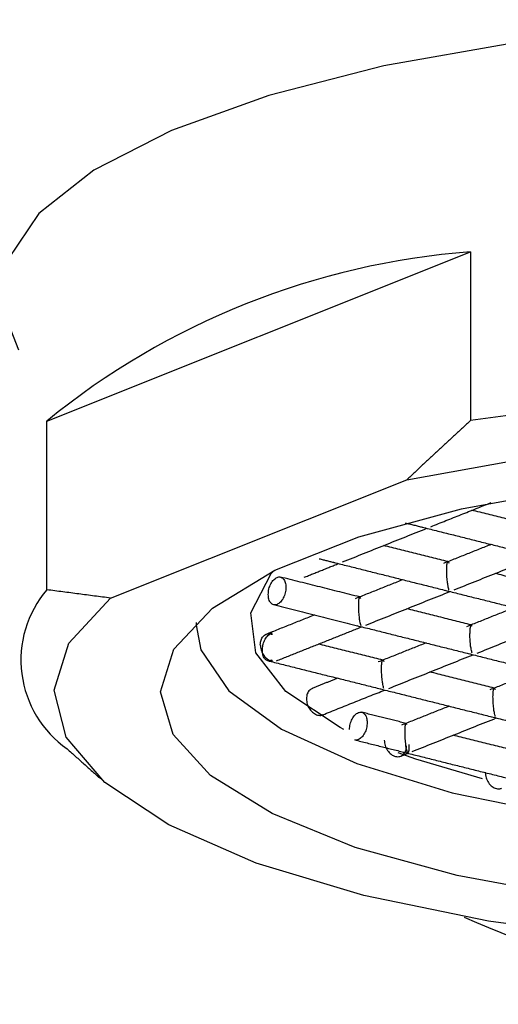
# Model space of a CAD drawing. Header units: millimetres. Extents: x 4014.09 to 4014.135, y 1979.738 to 1979.891.
# Tile 2 of 6: x 4014.1 to 4014.107, y 1979.799 to 1979.813. Entities that reach past the tile are written whole.
import ezdxf

# ---------------------------------------------------------------- set-up
doc = ezdxf.new("R2010")
doc.units = ezdxf.units.MM
doc.layers.add('SANINDUSA', color=3, linetype='Continuous')

msp = doc.modelspace()

# ---------------------------------------------------------------- linework, layer by layer
at = {"layer": 'SANINDUSA'}
for p, q in [((4014.100643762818, 1979.80707293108), (4014.10659999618, 1979.80945039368)), ((4014.10659999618, 1979.80945039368), (4014.10659999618, 1979.807078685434)), ((4014.100643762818, 1979.804701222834), (4014.100643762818, 1979.80707293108)), ((4014.101539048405, 1979.804584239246), (4014.105704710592, 1979.806246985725))]:
    msp.add_line(p, q, dxfattribs=at)
at = {"layer": 'SANINDUSA', "flags": 128}
for points in [[(4014.124243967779, 1979.808074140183), (4014.124482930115, 1979.808688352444), (4014.124394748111, 1979.809344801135), (4014.12395701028, 1979.809987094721), (4014.123182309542, 1979.810596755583), (4014.122092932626, 1979.81115624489), (4014.120720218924, 1979.811649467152), (4014.119103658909, 1979.812062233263), (4014.11728975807, 1979.812382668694), (4014.115330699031, 1979.8126015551), (4014.113282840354, 1979.812712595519), (4014.111205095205, 1979.812712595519), (4014.109157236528, 1979.8126015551), (4014.107198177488, 1979.812382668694), (4014.105384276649, 1979.812062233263), (4014.103767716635, 1979.811649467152), (4014.102395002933, 1979.81115624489), (4014.101305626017, 1979.810596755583), (4014.100530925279, 1979.809987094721), (4014.100093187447, 1979.809344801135), (4014.100005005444, 1979.808688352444), (4014.10024396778, 1979.808074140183)], [(4014.123844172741, 1979.802758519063), (4014.124205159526, 1979.803424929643), (4014.124186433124, 1979.804101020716), (4014.123788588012, 1979.804765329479), (4014.123024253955, 1979.805396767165), (4014.121917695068, 1979.805975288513), (4014.120504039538, 1979.806482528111), (4014.11882816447, 1979.806902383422), (4014.11694327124, 1979.807221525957), (4014.114909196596, 1979.807429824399), (4014.112790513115, 1979.807520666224), (4014.110654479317, 1979.807491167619), (4014.108568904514, 1979.80734226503), (4014.10659999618, 1979.807078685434)], [(4014.105704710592, 1979.806246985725), (4014.107526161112, 1979.80657203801), (4014.109503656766, 1979.806787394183), (4014.111571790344, 1979.806885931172), (4014.113662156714, 1979.806864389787), (4014.11570561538, 1979.806723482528), (4014.117634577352, 1979.806467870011), (4014.119385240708, 1979.806106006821), (4014.120899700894, 1979.805649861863), (4014.122127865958, 1979.805114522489), (4014.123029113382, 1979.804517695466), (4014.123573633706, 1979.803879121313), (4014.123743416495, 1979.803219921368), (4014.12353284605, 1979.802561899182), (4014.122948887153, 1979.801926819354)], [(4014.10805715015, 1979.800383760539), (4014.106414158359, 1979.800686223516), (4014.104981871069, 1979.801081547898), (4014.103812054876, 1979.801555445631), (4014.102946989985, 1979.802090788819), (4014.102417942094, 1979.802668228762), (4014.102244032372, 1979.803266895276), (4014.102431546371, 1979.803865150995), (4014.102973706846, 1979.804441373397), (4014.103850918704, 1979.804974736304), (4014.105031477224, 1979.80544596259), (4014.106472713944, 1979.80583802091), (4014.108122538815, 1979.806136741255)], [(4014.104821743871, 1979.802738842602), (4014.104766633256, 1979.802767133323), (4014.104004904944, 1979.803272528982), (4014.103580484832, 1979.803816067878), (4014.103510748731, 1979.804375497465), (4014.103798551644, 1979.804927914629), (4014.1038313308, 1979.80496513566)], [(4014.118783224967, 1979.800264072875), (4014.116961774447, 1979.79993902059), (4014.114984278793, 1979.799723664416), (4014.112916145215, 1979.799625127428), (4014.110825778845, 1979.799646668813), (4014.108782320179, 1979.799787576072), (4014.106853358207, 1979.800043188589), (4014.10510269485, 1979.800405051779), (4014.103588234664, 1979.800861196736), (4014.1023600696, 1979.80139653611), (4014.101458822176, 1979.801993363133), (4014.100914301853, 1979.802631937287), (4014.100744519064, 1979.803291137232), (4014.100955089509, 1979.803949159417), (4014.101539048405, 1979.804584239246)], [(4014.10274396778, 1979.804204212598), (4014.102807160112, 1979.803858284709), (4014.103201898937, 1979.803282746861), (4014.103944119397, 1979.802742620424), (4014.105005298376, 1979.802258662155), (4014.10634465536, 1979.801849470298), (4014.107910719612, 1979.801530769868), (4014.109643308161, 1979.801314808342), (4014.111475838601, 1979.801209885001), (4014.113337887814, 1979.801220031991), (4014.115157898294, 1979.801344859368), (4014.116865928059, 1979.801579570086), (4014.118396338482, 1979.801915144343), (4014.119690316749, 1979.80233868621), (4014.120698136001, 1979.80283391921), (4014.121381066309, 1979.803381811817), (4014.121712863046, 1979.803961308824), (4014.121743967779, 1979.804204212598)], [(4014.106771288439, 1979.802045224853), (4014.105834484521, 1979.802320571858), (4014.10558242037, 1979.802410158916)]]:
    msp.add_lwpolyline(points, dxfattribs=at)
at = {"layer": 'SANINDUSA'}
for centre, radius, start, end in [((4014.107409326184, 1979.798773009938), 0.01070801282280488, 94.33464714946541, 129.1847111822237), ((4014.101800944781, 1979.803712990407), 0.001521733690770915, 139.5027009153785, 235.0985378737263), ((4014.112243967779, 1979.812876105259), 0.01400000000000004, 245.8389500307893, 294.1610499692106)]:
    msp.add_arc(centre, radius, start, end, dxfattribs=at)
for points, degree in [([(4014.10659999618, 1979.807078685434), (4014.105704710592, 1979.806246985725)], 1), ([(4014.10604399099, 1979.805588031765), (4014.106893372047, 1979.805927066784)], 1), ([(4014.107526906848, 1979.80559215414), (4014.106622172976, 1979.805818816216)], 1), ([(4014.104802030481, 1979.805092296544), (4014.105987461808, 1979.805565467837)], 1), ([(4014.105682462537, 1979.805641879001), (4014.105929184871, 1979.8055800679)], 1), ([(4014.105920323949, 1979.805582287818), (4014.107496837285, 1979.805187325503)], 1), ([(4014.106284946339, 1979.805096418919), (4014.105380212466, 1979.805323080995)], 1), ([(4014.106892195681, 1979.805338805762), (4014.10622139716, 1979.805071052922)], 1), ([(4014.106369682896, 1979.804699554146), (4014.107555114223, 1979.80517272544)], 1), ([(4014.10426191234, 1979.804876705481), (4014.104745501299, 1979.805069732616)], 1), ([(4014.104475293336, 1979.805137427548), (4014.104687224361, 1979.805084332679)], 1), ([(4014.10467836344, 1979.805086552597), (4014.106254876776, 1979.804691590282)], 1), ([(4014.103757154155, 1979.804635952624), (4014.103759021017, 1979.80466153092), (4014.103762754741, 1979.804712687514), (4014.10379147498, 1979.804787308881), (4014.103832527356, 1979.80484589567), (4014.103881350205, 1979.804880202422), (4014.103930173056, 1979.804884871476), (4014.103971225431, 1979.804859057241), (4014.103999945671, 1979.80480736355), (4014.104003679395, 1979.804759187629), (4014.104005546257, 1979.804735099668)], 3), ([(4014.105042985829, 1979.804600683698), (4014.103927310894, 1979.804880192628)], 1), ([(4014.107852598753, 1979.804703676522), (4014.106947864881, 1979.804930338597)], 1), ([(4014.104005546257, 1979.804735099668), (4014.104003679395, 1979.804709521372), (4014.103999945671, 1979.804658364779), (4014.103971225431, 1979.804583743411), (4014.103930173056, 1979.804525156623), (4014.103881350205, 1979.80449084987), (4014.103832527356, 1979.804486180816), (4014.10379147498, 1979.804511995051), (4014.103762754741, 1979.804563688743), (4014.103759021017, 1979.804611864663), (4014.103757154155, 1979.804635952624)], 3), ([(4014.105650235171, 1979.804843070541), (4014.10497943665, 1979.804575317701)], 1), ([(4014.101539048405, 1979.804584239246), (4014.100643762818, 1979.804701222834)], 1), ([(4014.105127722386, 1979.804203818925), (4014.106313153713, 1979.804676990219)], 1), ([(4014.106246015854, 1979.8046938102), (4014.107822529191, 1979.804298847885)], 1), ([(4014.103830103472, 1979.804492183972), (4014.105012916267, 1979.804195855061)], 1), ([(4014.107217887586, 1979.804450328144), (4014.106547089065, 1979.804182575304)], 1), ([(4014.104408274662, 1979.80434733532), (4014.103724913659, 1979.804074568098)], 1), ([(4014.106610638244, 1979.804207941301), (4014.105705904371, 1979.804434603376)], 1), ([(4014.10274396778, 1979.804242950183), (4014.10274396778, 1979.804204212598)], 1), ([(4014.103873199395, 1979.803703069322), (4014.105071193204, 1979.804181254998)], 1), ([(4014.105004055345, 1979.804198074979), (4014.106580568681, 1979.803803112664)], 1), ([(4014.106695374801, 1979.803811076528), (4014.107880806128, 1979.804284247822)], 1), ([(4014.10364544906, 1979.803929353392), (4014.103647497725, 1979.803952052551), (4014.103651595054, 1979.803997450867), (4014.103683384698, 1979.804049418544), (4014.103729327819, 1979.804082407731), (4014.103767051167, 1979.8040827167), (4014.103785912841, 1979.804082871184)], 3), ([(4014.103674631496, 1979.803849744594), (4014.103676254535, 1979.803873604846), (4014.103679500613, 1979.803921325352), (4014.103704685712, 1979.803991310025), (4014.103741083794, 1979.804050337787), (4014.103770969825, 1979.804072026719), (4014.103785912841, 1979.804082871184)], 3), ([(4014.103811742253, 1979.804093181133), (4014.103785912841, 1979.804082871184)], 1), ([(4014.103785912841, 1979.804082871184), (4014.103818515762, 1979.804074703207)], 1), ([(4014.10364544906, 1979.803929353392), (4014.103647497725, 1979.803905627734), (4014.103651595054, 1979.803858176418), (4014.103683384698, 1979.803790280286), (4014.103729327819, 1979.80373427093), (4014.103767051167, 1979.803715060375), (4014.103785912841, 1979.803705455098)], 3), ([(4014.105368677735, 1979.80371220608), (4014.104463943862, 1979.803938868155)], 1), ([(4014.105975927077, 1979.803954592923), (4014.105305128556, 1979.803686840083)], 1), ([(4014.103785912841, 1979.803705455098), (4014.103770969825, 1979.803704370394), (4014.103741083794, 1979.803702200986), (4014.103704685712, 1979.803732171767), (4014.103679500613, 1979.803782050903), (4014.103676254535, 1979.80382718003), (4014.103674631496, 1979.803849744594)], 3), ([(4014.105453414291, 1979.803315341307), (4014.106638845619, 1979.803788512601)], 1), ([(4014.106571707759, 1979.803805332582), (4014.108148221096, 1979.803410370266)], 1), ([(4014.103746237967, 1979.803706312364), (4014.105338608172, 1979.803307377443)], 1), ([(4014.103785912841, 1979.803705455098), (4014.103811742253, 1979.803715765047)], 1), ([(4014.103785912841, 1979.803705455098), (4014.103815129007, 1979.803705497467)], 1), ([(4014.103818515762, 1979.803697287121), (4014.103785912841, 1979.803705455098)], 1), ([(4014.106936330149, 1979.803319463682), (4014.106031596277, 1979.803546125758)], 1), ([(4014.107543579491, 1979.803561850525), (4014.10687278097, 1979.803294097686)], 1), ([(4014.104733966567, 1979.803458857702), (4014.104375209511, 1979.803315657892)], 1), ([(4014.104523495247, 1979.802944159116), (4014.105396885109, 1979.80329277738)], 1), ([(4014.10532974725, 1979.803309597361), (4014.106906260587, 1979.802914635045)], 1), ([(4014.106301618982, 1979.803066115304), (4014.105630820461, 1979.802798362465)], 1), ([(4014.104900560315, 1979.802735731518), (4014.104902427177, 1979.802761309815), (4014.104906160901, 1979.802812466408), (4014.10493488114, 1979.802887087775), (4014.104975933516, 1979.802945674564), (4014.105024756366, 1979.802979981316), (4014.105073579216, 1979.802984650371), (4014.105114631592, 1979.802958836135), (4014.105143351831, 1979.802907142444), (4014.105147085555, 1979.802858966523), (4014.105148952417, 1979.802834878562)], 3), ([(4014.10569436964, 1979.802823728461), (4014.105070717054, 1979.802979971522)], 1), ([(4014.105779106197, 1979.802426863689), (4014.106964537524, 1979.802900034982)], 1), ([(4014.106897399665, 1979.802916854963), (4014.108473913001, 1979.802521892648)], 1), ([(4014.107262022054, 1979.802430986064), (4014.106357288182, 1979.80265764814)], 1), ([(4014.104973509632, 1979.802591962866), (4014.105664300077, 1979.802418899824)], 1), ([(4014.105389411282, 1979.802588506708), (4014.10539176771, 1979.802563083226), (4014.105396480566, 1979.802512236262), (4014.105432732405, 1979.802439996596), (4014.105484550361, 1979.802384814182), (4014.105546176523, 1979.802354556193), (4014.105607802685, 1979.802353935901), (4014.105659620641, 1979.802383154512), (4014.10569587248, 1979.802437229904), (4014.105700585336, 1979.802485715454), (4014.105702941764, 1979.802509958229)], 3), ([(4014.10093025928, 1979.802464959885), (4014.101401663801, 1979.802043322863)], 1), ([(4014.105618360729, 1979.80236270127), (4014.105722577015, 1979.802404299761)], 1), ([(4014.105655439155, 1979.802421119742), (4014.107231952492, 1979.802026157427)], 1)]:
    msp.add_open_spline(points, degree=degree, dxfattribs=at)
for points, knots in [([(4014.106266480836, 1979.804975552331), (4014.10626662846, 1979.804987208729), (4014.106266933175, 1979.805011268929), (4014.106268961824, 1979.805041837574), (4014.106271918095, 1979.805067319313), (4014.106276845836, 1979.805089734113), (4014.106287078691, 1979.805102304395), (4014.106294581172, 1979.805086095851), (4014.106299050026, 1979.805076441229)], [0, 0, 0, 0, 0.09925213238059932, 0.2048682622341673, 0.3198207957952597, 0.4464261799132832, 0.6702636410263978, 1, 1, 1, 1]), ([(4014.106299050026, 1979.804696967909), (4014.106294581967, 1979.804713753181), (4014.106287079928, 1979.804741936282), (4014.10627684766, 1979.804803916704), (4014.106271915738, 1979.804854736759), (4014.106268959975, 1979.804896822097), (4014.106266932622, 1979.804937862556), (4014.106266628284, 1979.804963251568), (4014.106266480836, 1979.804975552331)], [0, 0, 0, 0, 0.3296964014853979, 0.5535725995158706, 0.6801662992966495, 0.7951144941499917, 0.9007346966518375, 1, 1, 1, 1]), ([(4014.105057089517, 1979.804580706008), (4014.105051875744, 1979.804590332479), (4014.105043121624, 1979.804606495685), (4014.105035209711, 1979.804594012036), (4014.105029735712, 1979.804571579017), (4014.105026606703, 1979.804546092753), (4014.105024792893, 1979.804515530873), (4014.105024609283, 1979.804491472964), (4014.105024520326, 1979.80447981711)], [0, 0, 0, 0, 0.3296964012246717, 0.5535725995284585, 0.6801662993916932, 0.7951144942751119, 0.9007346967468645, 1, 1, 1, 1]), ([(4014.105024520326, 1979.80447981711), (4014.105024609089, 1979.804467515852), (4014.105024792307, 1979.804442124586), (4014.105026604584, 1979.804401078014), (4014.105029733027, 1979.804358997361), (4014.105035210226, 1979.804308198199), (4014.105043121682, 1979.80424613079), (4014.105051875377, 1979.80421799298), (4014.105057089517, 1979.804201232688)], [0, 0, 0, 0, 0.09925213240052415, 0.2048682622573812, 0.3198207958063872, 0.446426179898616, 0.6702636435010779, 1, 1, 1, 1]), ([(4014.106624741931, 1979.80418796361), (4014.106619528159, 1979.804197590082), (4014.106610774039, 1979.804213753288), (4014.106602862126, 1979.804201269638), (4014.106597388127, 1979.804178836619), (4014.106594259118, 1979.804153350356), (4014.106592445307, 1979.804122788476), (4014.106592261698, 1979.804098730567), (4014.106592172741, 1979.804087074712)], [0, 0, 0, 0, 0.3296964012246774, 0.5535725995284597, 0.6801662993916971, 0.7951144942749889, 0.9007346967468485, 1, 1, 1, 1]), ([(4014.106624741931, 1979.803808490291), (4014.106620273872, 1979.803825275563), (4014.106612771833, 1979.803853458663), (4014.106602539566, 1979.803915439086), (4014.106597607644, 1979.80396625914), (4014.10659465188, 1979.804008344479), (4014.106592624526, 1979.804049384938), (4014.10659232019, 1979.80407477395), (4014.106592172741, 1979.804087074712)], [0, 0, 0, 0, 0.329696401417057, 0.5535725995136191, 0.6801662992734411, 0.795114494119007, 0.900734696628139, 1, 1, 1, 1]), ([(4014.105350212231, 1979.803591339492), (4014.105350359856, 1979.80360299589), (4014.105350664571, 1979.80362705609), (4014.10535269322, 1979.803657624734), (4014.10535564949, 1979.803683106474), (4014.105360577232, 1979.803705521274), (4014.105370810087, 1979.803718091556), (4014.105378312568, 1979.803701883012), (4014.105382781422, 1979.803692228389)], [0, 0, 0, 0, 0.09925213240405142, 0.2048682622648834, 0.3198207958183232, 0.4464261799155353, 0.6702636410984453, 1, 1, 1, 1]), ([(4014.105382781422, 1979.80331275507), (4014.105378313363, 1979.803329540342), (4014.105370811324, 1979.803357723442), (4014.105360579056, 1979.803419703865), (4014.105355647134, 1979.803470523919), (4014.105352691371, 1979.803512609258), (4014.105350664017, 1979.803553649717), (4014.10535035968, 1979.803579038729), (4014.105350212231, 1979.803591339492)], [0, 0, 0, 0, 0.3296964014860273, 0.5535725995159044, 0.680166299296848, 0.7951144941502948, 0.9007346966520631, 1, 1, 1, 1]), ([(4014.104378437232, 1979.80331382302), (4014.104365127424, 1979.803307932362), (4014.104333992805, 1979.803294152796), (4014.10430184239, 1979.803242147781), (4014.104296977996, 1979.803194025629), (4014.104294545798, 1979.803169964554)], [0, 0, 0, 0, 0.2718538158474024, 0.6359269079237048, 1, 1, 1, 1]), ([(4014.106917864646, 1979.803198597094), (4014.106918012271, 1979.803210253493), (4014.106918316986, 1979.803234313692), (4014.106920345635, 1979.803264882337), (4014.106923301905, 1979.803290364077), (4014.106928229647, 1979.803312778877), (4014.106938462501, 1979.803325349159), (4014.106945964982, 1979.803309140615), (4014.106950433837, 1979.803299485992)], [0, 0, 0, 0, 0.09925213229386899, 0.2048682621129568, 0.3198207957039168, 0.4464261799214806, 0.6702636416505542, 1, 1, 1, 1]), ([(4014.104294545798, 1979.803169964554), (4014.104296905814, 1979.803144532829), (4014.104301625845, 1979.803093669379), (4014.104337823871, 1979.803021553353), (4014.104389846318, 1979.802965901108), (4014.104450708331, 1979.802937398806), (4014.10449913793, 1979.802932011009), (4014.104519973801, 1979.802944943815), (4014.104524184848, 1979.802947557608)], [0, 0, 0, 0, 0.1903565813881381, 0.3807131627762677, 0.5710697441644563, 0.761426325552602, 0.9517829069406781, 1, 1, 1, 1]), ([(4014.106950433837, 1979.802920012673), (4014.106945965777, 1979.802936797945), (4014.106938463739, 1979.802964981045), (4014.106928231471, 1979.803026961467), (4014.106923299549, 1979.803077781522), (4014.106920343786, 1979.803119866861), (4014.106918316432, 1979.803160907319), (4014.106918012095, 1979.803186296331), (4014.106917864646, 1979.803198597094)], [0, 0, 0, 0, 0.3296964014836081, 0.553572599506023, 0.680166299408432, 0.7951144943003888, 0.900734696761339, 1, 1, 1, 1]), ([(4014.105148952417, 1979.802834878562), (4014.105147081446, 1979.802809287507), (4014.105143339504, 1979.802758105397), (4014.105114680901, 1979.80268367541), (4014.105073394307, 1979.802624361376), (4014.105025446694, 1979.802592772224), (4014.104990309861, 1979.802582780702), (4014.104976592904, 1979.802591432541), (4014.104976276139, 1979.802591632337)], [0, 0, 0, 0, 0.199058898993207, 0.3981177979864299, 0.5971766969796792, 0.796235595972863, 0.9952944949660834, 1, 1, 1, 1]), ([(4014.105708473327, 1979.802803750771), (4014.105703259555, 1979.802813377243), (4014.105694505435, 1979.802829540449), (4014.105686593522, 1979.802817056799), (4014.105681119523, 1979.80279462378), (4014.105677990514, 1979.802769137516), (4014.105676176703, 1979.802738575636), (4014.105675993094, 1979.802714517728), (4014.105675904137, 1979.802702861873)], [0, 0, 0, 0, 0.3296964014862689, 0.5535725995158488, 0.6801662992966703, 0.7951144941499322, 0.9007346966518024, 1, 1, 1, 1]), ([(4014.105675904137, 1979.802702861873), (4014.1056759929, 1979.802690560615), (4014.105676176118, 1979.802665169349), (4014.105677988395, 1979.802624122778), (4014.105681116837, 1979.802582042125), (4014.105686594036, 1979.802531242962), (4014.105694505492, 1979.802469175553), (4014.105703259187, 1979.802441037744), (4014.105708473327, 1979.802424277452)], [0, 0, 0, 0, 0.09925213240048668, 0.2048682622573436, 0.3198207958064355, 0.4464261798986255, 0.6702636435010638, 1, 1, 1, 1]), ([(4014.105708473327, 1979.802424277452), (4014.10571294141, 1979.802414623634), (4014.105720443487, 1979.802398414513), (4014.105730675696, 1979.802410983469), (4014.105735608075, 1979.802433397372), (4014.105738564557, 1979.802458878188), (4014.105740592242, 1979.802489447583), (4014.105740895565, 1979.802513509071), (4014.105741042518, 1979.80252516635)], [0, 0, 0, 0, 0.3296959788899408, 0.5535718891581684, 0.6801743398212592, 0.7951253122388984, 0.9007425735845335, 1, 1, 1, 1]), ([(4014.106808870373, 1979.802136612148), (4014.106811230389, 1979.802111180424), (4014.10681595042, 1979.802060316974), (4014.106852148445, 1979.801988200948), (4014.106904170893, 1979.801932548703), (4014.106965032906, 1979.801904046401), (4014.107013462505, 1979.801898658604), (4014.107034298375, 1979.801911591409), (4014.107038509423, 1979.801914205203)], [0, 0, 0, 0, 0.1903565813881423, 0.3807131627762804, 0.5710697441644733, 0.7614263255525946, 0.9517829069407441, 1, 1, 1, 1])]:
    msp.add_open_spline(points, degree=3, knots=knots, dxfattribs=at)

doc.saveas('drawing.dxf')
